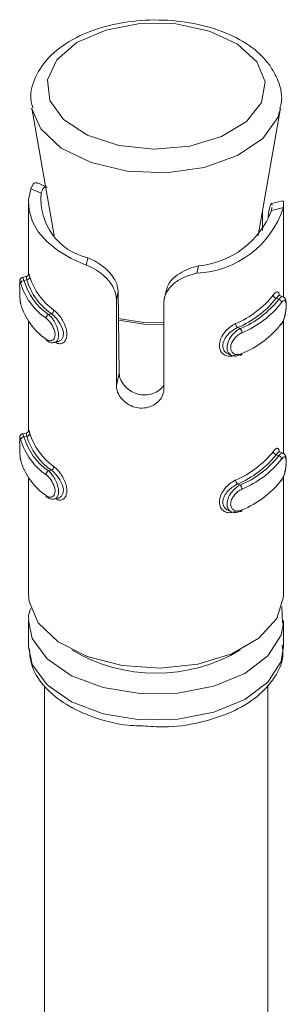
# Model space of a CAD drawing. Header units: millimetres. Extents: x -285 to 376, y -1480 to -23.
# Tile 9 of 38: x -64 to -55, y -865 to -834. Entities that reach past the tile are written whole.
import ezdxf

# ---------------------------------------------------------------- set-up
doc = ezdxf.new("R2010")
doc.units = ezdxf.units.MM

msp = doc.modelspace()

# ---------------------------------------------------------------- linework, layer by layer
at = {"color": 7, "linetype": 'Continuous', "lineweight": 0}
for p, q in [((-63.039, -837.454), (-63.324, -836.803)), ((-63.346, -839.334), (-63.027, -839.475)), ((-55.431, -839.919), (-55.802, -840.009)), ((-61.617, -841.72), (-61.566, -841.49)), ((-58.145, -841.977), (-58.094, -841.747)), ((-63.479, -842.184), (-63.565, -842.204)), ((-60.667, -842.8), (-60.612, -842.55)), ((-55.655, -842.762), (-55.581, -842.794)), ((-62.707, -843.249), (-62.793, -843.27)), ((-56.867, -843.68), (-56.793, -843.713)), ((-60.667, -845.49), (-60.581, -845.102)), ((-63.479, -847.083), (-63.565, -847.104)), ((-55.655, -847.661), (-55.581, -847.694)), ((-62.707, -848.148), (-62.793, -848.169)), ((-56.867, -848.58), (-56.793, -848.612))]:
    msp.add_line(p, q, dxfattribs=at)
at = {"color": 7, "linetype": 'Continuous', "lineweight": 15}
for p, q in [((-63.323, -836.809), (-62.622, -840.797)), ((-56.227, -840.797), (-55.526, -836.809)), ((-62.892, -839.258), (-63.141, -839.149)), ((-63.425, -839.789), (-63.425, -842.011)), ((-55.45, -839.712), (-55.808, -839.798)), ((-55.802, -840.009), (-55.793, -839.919)), ((-55.425, -842.73), (-55.425, -839.812)), ((-56.089, -840.012), (-56.089, -840.635)), ((-63.494, -842.081), (-63.615, -842.111)), ((-60.612, -842.55), (-60.581, -845.102)), ((-59.109, -842.52), (-59.163, -842.765)), ((-55.444, -842.717), (-55.551, -842.67)), ((-60.667, -845.49), (-60.667, -842.8)), ((-59.179, -842.91), (-59.179, -845.6)), ((-63.425, -843.476), (-63.425, -846.91)), ((-55.425, -847.63), (-55.425, -843.43)), ((-62.608, -844.148), (-62.487, -844.118)), ((-57.165, -844.504), (-57.058, -844.551)), ((-63.494, -846.981), (-63.615, -847.01)), ((-55.444, -847.616), (-55.551, -847.569)), ((-63.425, -848.375), (-63.425, -852.037)), ((-55.425, -852.037), (-55.425, -848.329)), ((-62.608, -849.047), (-62.487, -849.018)), ((-57.165, -849.403), (-57.058, -849.45)), ((-55.461, -852.938), (-55.485, -852.41)), ((-63.425, -852.854), (-63.425, -853.67)), ((-55.425, -852.854), (-55.426, -852.924)), ((-55.425, -853.67), (-55.425, -852.854)), ((-62.925, -854.898), (-62.925, -866.326)), ((-55.925, -866.326), (-55.925, -854.863))]:
    msp.add_line(p, q, dxfattribs=at)
at = {"color": 7, "linetype": 'Continuous', "lineweight": 0, "flags": 128}
for points in [[(-56.266, -835.352), (-56.867, -834.801), (-57.744, -834.393), (-58.803, -834.171), (-59.93, -834.16), (-61.002, -834.36), (-61.903, -834.751), (-62.536, -835.29), (-62.831, -835.918), (-62.757, -836.567), (-62.322, -837.167), (-61.573, -837.653), (-60.591, -837.972), (-59.483, -838.09), (-58.368, -837.994), (-57.368, -837.695), (-56.591, -837.224), (-56.121, -836.632), (-56.008, -835.985), (-56.266, -835.352)], [(-55.528, -836.818), (-55.611, -837.101), (-56.076, -837.755), (-56.869, -838.295), (-57.912, -838.667), (-59.103, -838.835), (-60.326, -838.782), (-61.46, -838.513), (-62.395, -838.056), (-63.039, -837.454)], [(-63.614, -842.117), (-63.603, -842.117), (-63.575, -842.174), (-63.565, -842.204), (-63.565, -842.204), (-63.565, -842.204)], [(-60.611, -843.395), (-59.806, -843.522), (-59.179, -843.53)], [(-59.179, -843.585), (-59.805, -843.577), (-60.606, -843.451)], [(-63.614, -847.016), (-63.603, -847.017), (-63.575, -847.073), (-63.565, -847.104), (-63.565, -847.104), (-63.565, -847.104)], [(-55.426, -852.924), (-55.506, -853.317), (-55.917, -853.963), (-56.639, -854.511), (-57.609, -854.911), (-58.74, -855.129), (-59.932, -855.144), (-61.079, -854.956), (-62.079, -854.581), (-62.843, -854.052), (-63.303, -853.417), (-63.425, -852.85)], [(-63.425, -853.67), (-63.303, -854.234), (-62.843, -854.869), (-62.079, -855.397), (-61.079, -855.772), (-59.932, -855.961), (-58.74, -855.945), (-57.609, -855.728), (-56.639, -855.327), (-55.917, -854.78), (-55.506, -854.134), (-55.425, -853.67)]]:
    msp.add_lwpolyline(points, dxfattribs=at)
at = {"color": 7, "linetype": 'Continuous', "lineweight": 15, "flags": 128}
for points in [[(-63.346, -839.334), (-63.42, -839.675), (-63.405, -840.017), (-63.302, -840.355), (-63.115, -840.68), (-62.845, -840.986), (-62.501, -841.265), (-62.088, -841.512), (-61.617, -841.72)], [(-55.553, -842.675), (-55.576, -842.672), (-55.628, -842.722), (-55.655, -842.762), (-55.655, -842.762), (-55.655, -842.762)], [(-62.488, -844.118), (-62.486, -844.118), (-62.391, -844.062), (-62.337, -843.958), (-62.331, -843.829), (-62.366, -843.69), (-62.436, -843.548), (-62.536, -843.409), (-62.654, -843.29), (-62.707, -843.249), (-62.707, -843.249), (-62.707, -843.249)], [(-56.732, -844.493), (-56.733, -844.509), (-56.736, -844.521), (-56.742, -844.531), (-56.75, -844.538), (-56.759, -844.541), (-56.769, -844.541), (-56.781, -844.537), (-56.793, -844.53)], [(-55.553, -847.575), (-55.576, -847.571), (-55.628, -847.622), (-55.655, -847.661), (-55.655, -847.661), (-55.655, -847.661)], [(-62.488, -849.017), (-62.486, -849.017), (-62.391, -848.962), (-62.337, -848.858), (-62.331, -848.728), (-62.366, -848.589), (-62.436, -848.447), (-62.536, -848.308), (-62.654, -848.189), (-62.707, -848.148), (-62.707, -848.148), (-62.707, -848.148)], [(-56.732, -849.393), (-56.733, -849.408), (-56.736, -849.42), (-56.742, -849.43), (-56.75, -849.437), (-56.759, -849.44), (-56.769, -849.44), (-56.781, -849.436), (-56.793, -849.429)], [(-63.425, -852.037), (-63.407, -852.255), (-63.115, -852.928), (-62.489, -853.521), (-61.587, -853.979), (-60.49, -854.263), (-59.297, -854.345), (-58.115, -854.219), (-57.051, -853.896), (-56.202, -853.405), (-55.643, -852.79), (-55.426, -852.108), (-55.425, -852.037)]]:
    msp.add_lwpolyline(points, dxfattribs=at)
at = {"color": 7, "linetype": 'Continuous', "lineweight": 15}
for centre, radius, start, end in [((-61.149, -839.651), 1.886, 174.6463, 257.222), ((-58.272, -838.99), 2.989, 272.4271, 341.8926), ((-58.349, -839.03), 2.729, 275.345, 338.9746), ((-61.477, -841.507), 1.991, 197.136, 234.7323), ((-61.749, -841.739), 1.993, 196.1548, 235.7135), ((-61.698, -841.664), 1.944, 196.1552, 235.713), ((-61.528, -841.582), 2.041, 197.1358, 234.7326), ((-58.115, -840.761), 3.034, 293.0066, 321.3132), ((-61.749, -842.393), 1.993, 196.1548, 235.7135), ((-58.083, -840.818), 3.109, 293.0064, 321.3132), ((-57.913, -840.977), 2.957, 292.2583, 322.0611), ((-57.88, -841.034), 3.032, 292.2586, 322.0609), ((-62.734, -843.395), 0.139, 115.2684, 176.4284), ((-57.88, -841.687), 3.032, 292.2586, 322.0609), ((-62.819, -844.043), 0.0528, 175.9577, 234.1135), ((-61.477, -846.406), 1.991, 197.136, 234.7323), ((-61.749, -846.639), 1.993, 196.1548, 235.7135), ((-61.698, -846.563), 1.944, 196.1552, 235.713), ((-61.528, -846.482), 2.041, 197.1358, 234.7326), ((-58.115, -845.661), 3.034, 293.0066, 321.3132), ((-58.083, -845.718), 3.109, 293.0064, 321.3132), ((-61.749, -847.292), 1.993, 196.1548, 235.7135), ((-57.913, -845.876), 2.957, 292.2583, 322.0611), ((-57.88, -845.933), 3.032, 292.2586, 322.0609), ((-62.734, -848.294), 0.139, 115.2622, 176.4347), ((-57.88, -846.586), 3.032, 292.2586, 322.0609), ((-62.819, -848.943), 0.0528, 175.955, 234.1219)]:
    msp.add_arc(centre, radius, start, end, dxfattribs=at)
at = {"color": 7, "linetype": 'Continuous', "lineweight": 0}
for centre, radius, start, end in [((-63.481, -842.082), 0.102, 271.1318, 353.6562), ((-63.564, -842.305), 0.101, 90.5916, 173.6299), ((-55.63, -842.646), 0.118, 185.3088, 257.4379), ((-55.605, -842.909), 0.117, 5.3879, 78.0402), ((-62.764, -843.124), 0.137, 294.5606, 356.3368), ((-56.759, -843.548), 0.171, 181.8248, 230.5676), ((-56.905, -843.846), 0.174, 1.7433, 49.744), ((-63.481, -846.981), 0.102, 271.137, 353.6549), ((-63.564, -847.204), 0.101, 90.5839, 173.6376), ((-55.63, -847.546), 0.118, 185.3103, 257.4332), ((-55.605, -847.808), 0.117, 5.3808, 78.0472), ((-62.764, -848.023), 0.137, 294.5649, 356.3353), ((-56.759, -848.447), 0.171, 181.8263, 230.564), ((-56.905, -848.745), 0.174, 1.7381, 49.7491), ((-59.425, -849.382), 5.123, 238.9761, 301.0239)]:
    msp.add_arc(centre, radius, start, end, dxfattribs=at)
at = {"color": 7, "linetype": 'Continuous', "lineweight": 15}
for points, knots in [([(-55.861, -835.466), (-55.96, -835.347), (-56.232, -835.017), (-56.883, -834.581), (-57.827, -834.218), (-58.913, -834.034), (-60.041, -834.043), (-61.124, -834.246), (-62.077, -834.634), (-62.801, -835.172), (-63.231, -835.813), (-63.4, -836.384), (-63.313, -836.702), (-63.287, -836.796)], [0, 0, 0, 0, 0.0566, 0.156652, 0.259441, 0.362774, 0.465918, 0.569395, 0.673746, 0.779701, 0.87311, 0.96245, 1, 1, 1, 1]), ([(-55.551, -836.814), (-55.535, -836.766), (-55.44, -836.484), (-55.546, -835.992), (-55.769, -835.621), (-55.861, -835.466)], [0, 0, 0, 0, 0.106748, 0.626286, 1, 1, 1, 1]), ([(-63.346, -839.334), (-63.332, -839.299), (-63.289, -839.194), (-63.212, -839.118), (-63.161, -839.153), (-63.147, -839.162)], [0, 0, 0, 0, 0.271092, 0.793165, 1, 1, 1, 1]), ([(-62.835, -839.297), (-62.847, -839.288), (-62.892, -839.257), (-62.968, -839.314), (-63.007, -839.421), (-63.027, -839.475)], [0, 0, 0, 0, 0.166183, 0.579799, 1, 1, 1, 1]), ([(-55.786, -839.847), (-55.791, -839.821), (-55.803, -839.772), (-55.851, -839.854), (-55.892, -840.013), (-55.907, -840.162), (-55.914, -840.227)], [0, 0, 0, 0, 0.287622, 0.550795, 0.804707, 1, 1, 1, 1]), ([(-55.448, -839.72), (-55.446, -839.717), (-55.433, -839.698), (-55.421, -839.764), (-55.428, -839.87), (-55.431, -839.919)], [0, 0, 0, 0, 0.09771, 0.576703, 1, 1, 1, 1]), ([(-61.566, -841.49), (-61.489, -841.525), (-61.307, -841.609), (-61.026, -841.802), (-60.789, -842.05), (-60.641, -842.306), (-60.621, -842.47), (-60.612, -842.55)], [0, 0, 0, 0, 0.1731972, 0.4077284, 0.6158998, 0.8135664, 1, 1, 1, 1]), ([(-60.667, -842.8), (-60.673, -842.735), (-60.686, -842.577), (-60.806, -842.326), (-61.017, -842.077), (-61.288, -841.872), (-61.496, -841.767), (-61.604, -841.725), (-61.617, -841.72)], [0, 0, 0, 0, 0.1470773, 0.3513548, 0.5552988, 0.7600384, 0.971376, 1, 1, 1, 1]), ([(-59.096, -842.523), (-59.091, -842.485), (-59.073, -842.362), (-58.93, -842.17), (-58.694, -841.975), (-58.4, -841.829), (-58.197, -841.774), (-58.094, -841.747)], [0, 0, 0, 0, 0.10303, 0.329384, 0.552696, 0.774583, 1, 1, 1, 1]), ([(-63.614, -842.111), (-63.616, -842.111), (-63.629, -842.112), (-63.649, -842.125), (-63.671, -842.145), (-63.684, -842.166), (-63.691, -842.185), (-63.694, -842.203), (-63.698, -842.236), (-63.7, -842.3), (-63.7, -842.426), (-63.698, -842.57), (-63.693, -842.724), (-63.682, -842.863), (-63.668, -842.928), (-63.661, -842.957)], [0, 0, 0, 0, 0.003435, 0.036629, 0.063973, 0.088504, 0.111887, 0.139522, 0.188162, 0.340577, 0.466102, 0.596641, 0.731058, 0.879694, 1, 1, 1, 1]), ([(-63.424, -842.038), (-63.424, -842.028), (-63.423, -842.01), (-63.422, -842.006), (-63.424, -842.018), (-63.431, -842.034), (-63.447, -842.056), (-63.469, -842.074), (-63.488, -842.078), (-63.495, -842.08)], [0, 0, 0, 0, 0.301443, 0.523859, 0.623592, 0.706355, 0.805777, 0.925963, 1, 1, 1, 1]), ([(-58.145, -841.977), (-58.263, -842.006), (-58.498, -842.065), (-58.817, -842.245), (-59.049, -842.475), (-59.164, -842.707), (-59.175, -842.854), (-59.179, -842.91)], [0, 0, 0, 0, 0.2271135, 0.4549048, 0.6672496, 0.8721222, 1, 1, 1, 1]), ([(-55.747, -842.657), (-55.735, -842.642), (-55.696, -842.592), (-55.639, -842.549), (-55.592, -842.563), (-55.566, -842.608), (-55.561, -842.661), (-55.559, -842.674)], [0, 0, 0, 0, 0.1264928, 0.4068683, 0.673315, 0.9246698, 1, 1, 1, 1]), ([(-55.499, -843.579), (-55.488, -843.565), (-55.449, -843.515), (-55.401, -843.384), (-55.361, -843.215), (-55.341, -843.049), (-55.341, -842.901), (-55.359, -842.808), (-55.398, -842.739), (-55.434, -842.725), (-55.445, -842.721)], [0, 0, 0, 0, 0.071157, 0.247354, 0.403641, 0.547878, 0.700896, 0.867564, 0.959254, 1, 1, 1, 1]), ([(-56.867, -843.68), (-56.867, -843.68), (-56.91, -843.7), (-57.008, -843.751), (-57.146, -843.864), (-57.261, -844.006), (-57.328, -844.157), (-57.336, -844.297), (-57.29, -844.409), (-57.228, -844.479), (-57.176, -844.494), (-57.163, -844.498)], [0, 0, 0, 0, 0.000048, 0.132297, 0.279437, 0.427954, 0.570206, 0.701441, 0.826875, 0.956016, 1, 1, 1, 1]), ([(-56.793, -844.53), (-56.793, -844.53), (-56.838, -844.552), (-56.93, -844.579), (-57.055, -844.563), (-57.15, -844.493), (-57.2, -844.381), (-57.201, -844.245), (-57.16, -844.102), (-57.08, -843.961), (-56.969, -843.832), (-56.867, -843.753), (-56.808, -843.72), (-56.793, -843.713), (-56.793, -843.713)], [0, 0, 0, 0, 0.000038, 0.112216, 0.224487, 0.3371, 0.445584, 0.547543, 0.646166, 0.746789, 0.852426, 0.963251, 0.999962, 1, 1, 1, 1]), ([(-62.847, -844.082), (-62.83, -844.096), (-62.78, -844.137), (-62.69, -844.164), (-62.631, -844.147), (-62.611, -844.142)], [0, 0, 0, 0, 0.2585932, 0.7565705, 1, 1, 1, 1]), ([(-60.581, -845.102), (-60.573, -845.167), (-60.556, -845.298), (-60.434, -845.494), (-60.253, -845.658), (-60.022, -845.767), (-59.769, -845.802), (-59.525, -845.76), (-59.312, -845.651), (-59.223, -845.54), (-59.179, -845.485)], [0, 0, 0, 0, 0.124106, 0.24828, 0.373541, 0.500727, 0.627405, 0.752802, 0.878744, 1, 1, 1, 1]), ([(-59.179, -845.6), (-59.183, -845.643), (-59.192, -845.755), (-59.278, -845.926), (-59.445, -846.086), (-59.668, -846.187), (-59.919, -846.212), (-60.167, -846.159), (-60.388, -846.034), (-60.557, -845.856), (-60.653, -845.663), (-60.663, -845.542), (-60.667, -845.49)], [0, 0, 0, 0, 0.067543, 0.17285, 0.279382, 0.387325, 0.494684, 0.600406, 0.705957, 0.813029, 0.92104, 1, 1, 1, 1]), ([(-63.614, -847.01), (-63.616, -847.01), (-63.629, -847.011), (-63.649, -847.024), (-63.671, -847.044), (-63.684, -847.065), (-63.691, -847.084), (-63.694, -847.102), (-63.698, -847.135), (-63.7, -847.199), (-63.7, -847.325), (-63.698, -847.469), (-63.693, -847.623), (-63.682, -847.763), (-63.668, -847.828), (-63.661, -847.857)], [0, 0, 0, 0, 0.003436, 0.036627, 0.063976, 0.088501, 0.11189, 0.139519, 0.18816, 0.34058, 0.466105, 0.596644, 0.731056, 0.879695, 1, 1, 1, 1]), ([(-63.424, -846.937), (-63.424, -846.927), (-63.423, -846.909), (-63.422, -846.905), (-63.424, -846.917), (-63.431, -846.934), (-63.447, -846.955), (-63.469, -846.974), (-63.488, -846.977), (-63.495, -846.979)], [0, 0, 0, 0, 0.301443, 0.52386, 0.623592, 0.706355, 0.805783, 0.925963, 1, 1, 1, 1]), ([(-55.747, -847.557), (-55.735, -847.541), (-55.696, -847.491), (-55.639, -847.448), (-55.592, -847.462), (-55.566, -847.507), (-55.561, -847.561), (-55.559, -847.573)], [0, 0, 0, 0, 0.126492, 0.406869, 0.673308, 0.924661, 1, 1, 1, 1]), ([(-55.499, -848.478), (-55.488, -848.464), (-55.449, -848.415), (-55.401, -848.283), (-55.361, -848.114), (-55.341, -847.948), (-55.341, -847.8), (-55.359, -847.707), (-55.398, -847.639), (-55.434, -847.625), (-55.445, -847.62)], [0, 0, 0, 0, 0.071158, 0.247355, 0.403637, 0.54788, 0.700898, 0.867559, 0.95925, 1, 1, 1, 1]), ([(-56.867, -848.58), (-56.867, -848.58), (-56.91, -848.599), (-57.008, -848.65), (-57.146, -848.763), (-57.261, -848.905), (-57.328, -849.056), (-57.336, -849.196), (-57.29, -849.308), (-57.228, -849.378), (-57.176, -849.394), (-57.163, -849.398)], [0, 0, 0, 0, 0.000048, 0.132297, 0.279437, 0.42795, 0.570202, 0.701437, 0.826876, 0.956012, 1, 1, 1, 1]), ([(-56.793, -849.429), (-56.793, -849.429), (-56.838, -849.451), (-56.93, -849.478), (-57.055, -849.463), (-57.15, -849.392), (-57.2, -849.28), (-57.201, -849.144), (-57.16, -849.001), (-57.08, -848.86), (-56.969, -848.731), (-56.867, -848.652), (-56.808, -848.62), (-56.793, -848.612), (-56.793, -848.612)], [0, 0, 0, 0, 0.0000376, 0.1122158, 0.2244887, 0.3370978, 0.4455865, 0.5475447, 0.6461681, 0.7467903, 0.8524271, 0.9632511, 0.9999624, 1, 1, 1, 1]), ([(-62.847, -848.981), (-62.83, -848.995), (-62.78, -849.036), (-62.69, -849.063), (-62.631, -849.046), (-62.611, -849.041)], [0, 0, 0, 0, 0.258594, 0.756569, 1, 1, 1, 1]), ([(-63.346, -852.476), (-63.388, -852.574), (-63.442, -852.697), (-63.415, -852.823), (-63.409, -852.849)], [0, 0, 0, 0, 0.794642, 1, 1, 1, 1]), ([(-63.4, -853.717), (-63.382, -853.919), (-63.343, -854.362), (-62.921, -854.97), (-62.264, -855.511), (-61.368, -855.912), (-60.52, -856.136), (-59.988, -856.15), (-59.833, -856.154)], [0, 0, 0, 0, 0.151104, 0.331115, 0.518873, 0.716691, 0.9172, 1, 1, 1, 1]), ([(-59.833, -856.154), (-59.614, -856.171), (-59.022, -856.216), (-58.055, -856.073), (-57.041, -855.751), (-56.227, -855.262), (-55.689, -854.658), (-55.416, -854.085), (-55.454, -853.734), (-55.467, -853.617)], [0, 0, 0, 0, 0.099994, 0.270802, 0.442679, 0.616777, 0.775186, 0.92495, 1, 1, 1, 1])]:
    msp.add_open_spline(points, degree=3, knots=knots, dxfattribs=at)
at = {"color": 7, "linetype": 'Continuous', "lineweight": 0}
for points, knots in [([(-63.479, -842.184), (-63.479, -842.184), (-63.483, -842.152), (-63.493, -842.097), (-63.494, -842.087), (-63.494, -842.082)], [0, 0, 0, 0, 0.000169, 0.476336, 1, 1, 1, 1]), ([(-63.424, -842.038), (-63.424, -842.033), (-63.424, -841.989), (-63.42, -841.974), (-63.406, -841.994), (-63.388, -842.062), (-63.38, -842.093)], [0, 0, 0, 0, 0.041344, 0.376894, 0.705483, 1, 1, 1, 1]), ([(-63.664, -842.294), (-63.666, -842.285), (-63.675, -842.25), (-63.686, -842.213), (-63.694, -842.208), (-63.698, -842.246), (-63.7, -842.321), (-63.7, -842.432), (-63.698, -842.569), (-63.693, -842.715), (-63.682, -842.851), (-63.67, -842.915), (-63.664, -842.947)], [0, 0, 0, 0, 0.037287, 0.149829, 0.256284, 0.356426, 0.453449, 0.553209, 0.659993, 0.772415, 0.885916, 1, 1, 1, 1]), ([(-55.581, -842.794), (-55.581, -842.794), (-55.557, -842.763), (-55.507, -842.722), (-55.461, -842.7), (-55.445, -842.718), (-55.444, -842.72)], [0, 0, 0, 0, 0.000166, 0.4779564, 0.9561522, 1, 1, 1, 1]), ([(-55.489, -843.551), (-55.483, -843.542), (-55.458, -843.506), (-55.42, -843.422), (-55.382, -843.295), (-55.357, -843.163), (-55.345, -843.038), (-55.345, -842.929), (-55.36, -842.851), (-55.39, -842.818), (-55.434, -842.83), (-55.47, -842.875), (-55.489, -842.898)], [0, 0, 0, 0, 0.037283, 0.149825, 0.256282, 0.356424, 0.453447, 0.553207, 0.659995, 0.772418, 0.885915, 1, 1, 1, 1]), ([(-62.793, -843.27), (-62.793, -843.27), (-62.758, -843.297), (-62.69, -843.371), (-62.593, -843.516), (-62.519, -843.681), (-62.479, -843.841), (-62.478, -843.979), (-62.512, -844.079), (-62.559, -844.136), (-62.599, -844.14), (-62.611, -844.142)], [0, 0, 0, 0, 0.000048, 0.141771, 0.283607, 0.425872, 0.56293, 0.691738, 0.816332, 0.943455, 1, 1, 1, 1]), ([(-62.627, -843.133), (-62.607, -843.148), (-62.546, -843.199), (-62.441, -843.318), (-62.332, -843.487), (-62.254, -843.663), (-62.215, -843.837), (-62.222, -843.997), (-62.281, -844.122), (-62.383, -844.186), (-62.489, -844.191), (-62.554, -844.152), (-62.575, -844.14)], [0, 0, 0, 0, 0.052291, 0.168193, 0.278337, 0.382241, 0.484497, 0.591966, 0.707448, 0.826123, 0.942331, 1, 1, 1, 1]), ([(-62.872, -844.04), (-62.862, -844.047), (-62.822, -844.074), (-62.753, -844.098), (-62.676, -844.086), (-62.62, -844.035), (-62.589, -843.953), (-62.59, -843.842), (-62.627, -843.713), (-62.694, -843.583), (-62.78, -843.465), (-62.841, -843.413), (-62.872, -843.386)], [0, 0, 0, 0, 0.03728, 0.149822, 0.256282, 0.356424, 0.453447, 0.553207, 0.659996, 0.772418, 0.885914, 1, 1, 1, 1]), ([(-56.93, -844.533), (-56.955, -844.543), (-57.035, -844.576), (-57.167, -844.584), (-57.303, -844.535), (-57.398, -844.437), (-57.446, -844.302), (-57.438, -844.135), (-57.366, -843.952), (-57.24, -843.78), (-57.086, -843.638), (-56.98, -843.581), (-56.93, -843.554)], [0, 0, 0, 0, 0.049966, 0.160721, 0.265969, 0.365259, 0.462972, 0.565671, 0.676023, 0.789422, 0.900468, 1, 1, 1, 1]), ([(-56.732, -843.84), (-56.744, -843.846), (-56.796, -843.871), (-56.884, -843.933), (-56.981, -844.034), (-57.051, -844.146), (-57.088, -844.26), (-57.087, -844.369), (-57.042, -844.46), (-56.959, -844.517), (-56.85, -844.534), (-56.771, -844.507), (-56.732, -844.493)], [0, 0, 0, 0, 0.037283, 0.149825, 0.256282, 0.356425, 0.453448, 0.553209, 0.659992, 0.772416, 0.885917, 1, 1, 1, 1]), ([(-63.479, -847.083), (-63.479, -847.083), (-63.483, -847.051), (-63.493, -846.997), (-63.494, -846.986), (-63.494, -846.981)], [0, 0, 0, 0, 0.000169, 0.47634, 1, 1, 1, 1]), ([(-63.424, -846.937), (-63.424, -846.932), (-63.424, -846.889), (-63.42, -846.873), (-63.406, -846.894), (-63.388, -846.961), (-63.38, -846.993)], [0, 0, 0, 0, 0.041333, 0.376892, 0.705482, 1, 1, 1, 1]), ([(-63.664, -847.193), (-63.666, -847.184), (-63.675, -847.149), (-63.686, -847.112), (-63.694, -847.107), (-63.698, -847.145), (-63.7, -847.221), (-63.7, -847.331), (-63.698, -847.469), (-63.693, -847.614), (-63.682, -847.75), (-63.67, -847.814), (-63.664, -847.847)], [0, 0, 0, 0, 0.037286, 0.149828, 0.256283, 0.356424, 0.453447, 0.553207, 0.659996, 0.772417, 0.885916, 1, 1, 1, 1]), ([(-55.581, -847.694), (-55.581, -847.694), (-55.557, -847.662), (-55.507, -847.621), (-55.461, -847.599), (-55.445, -847.617), (-55.444, -847.619)], [0, 0, 0, 0, 0.000166, 0.477961, 0.956152, 1, 1, 1, 1]), ([(-55.489, -848.451), (-55.483, -848.442), (-55.458, -848.405), (-55.42, -848.321), (-55.382, -848.194), (-55.357, -848.062), (-55.345, -847.937), (-55.345, -847.829), (-55.36, -847.75), (-55.39, -847.717), (-55.434, -847.729), (-55.47, -847.775), (-55.489, -847.797)], [0, 0, 0, 0, 0.037283, 0.1498263, 0.2562833, 0.3564254, 0.4534488, 0.5532093, 0.6599923, 0.7724152, 0.8859154, 1, 1, 1, 1]), ([(-62.793, -848.169), (-62.793, -848.169), (-62.758, -848.197), (-62.69, -848.27), (-62.593, -848.415), (-62.519, -848.58), (-62.479, -848.74), (-62.478, -848.878), (-62.512, -848.979), (-62.559, -849.036), (-62.599, -849.04), (-62.611, -849.041)], [0, 0, 0, 0, 0.000048, 0.141771, 0.283604, 0.425874, 0.562926, 0.691734, 0.816329, 0.943451, 1, 1, 1, 1]), ([(-62.627, -848.032), (-62.607, -848.048), (-62.546, -848.098), (-62.441, -848.217), (-62.332, -848.386), (-62.254, -848.562), (-62.215, -848.736), (-62.222, -848.896), (-62.281, -849.021), (-62.383, -849.085), (-62.489, -849.09), (-62.554, -849.052), (-62.575, -849.039)], [0, 0, 0, 0, 0.052291, 0.168194, 0.278336, 0.38224, 0.484495, 0.591969, 0.707451, 0.826122, 0.94233, 1, 1, 1, 1]), ([(-62.872, -848.939), (-62.862, -848.946), (-62.822, -848.974), (-62.753, -848.997), (-62.676, -848.985), (-62.62, -848.934), (-62.589, -848.852), (-62.59, -848.742), (-62.627, -848.613), (-62.694, -848.482), (-62.78, -848.365), (-62.841, -848.312), (-62.872, -848.286)], [0, 0, 0, 0, 0.03728, 0.149823, 0.256283, 0.356425, 0.453449, 0.553209, 0.659993, 0.772415, 0.885915, 1, 1, 1, 1]), ([(-56.93, -849.433), (-56.955, -849.443), (-57.035, -849.475), (-57.167, -849.483), (-57.303, -849.434), (-57.398, -849.337), (-57.446, -849.201), (-57.438, -849.035), (-57.366, -848.852), (-57.24, -848.679), (-57.086, -848.537), (-56.98, -848.48), (-56.93, -848.453)], [0, 0, 0, 0, 0.049966, 0.16072, 0.26597, 0.36526, 0.462973, 0.565669, 0.67602, 0.789422, 0.900468, 1, 1, 1, 1]), ([(-56.732, -848.739), (-56.744, -848.746), (-56.796, -848.77), (-56.884, -848.833), (-56.981, -848.933), (-57.051, -849.045), (-57.088, -849.159), (-57.087, -849.268), (-57.042, -849.36), (-56.959, -849.416), (-56.85, -849.433), (-56.771, -849.406), (-56.732, -849.393)], [0, 0, 0, 0, 0.037282, 0.149824, 0.256281, 0.356423, 0.453447, 0.553207, 0.659995, 0.772418, 0.885917, 1, 1, 1, 1])]:
    msp.add_open_spline(points, degree=3, knots=knots, dxfattribs=at)

doc.saveas('drawing.dxf')
